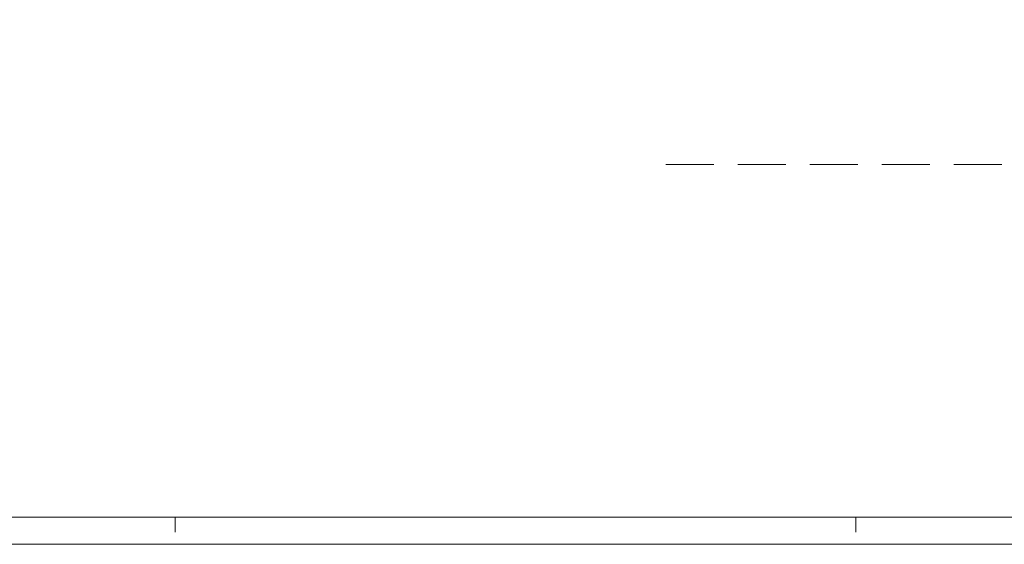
# Model space of a CAD drawing. Header units: millimetres. Extents: x -1147 to 4913, y -2332 to 921.
# Tile 5 of 119: x 206 to 1508, y -2332 to -1638. Entities that reach past the tile are written whole.
import ezdxf

# ---------------------------------------------------------------- set-up
doc = ezdxf.new("R2010")
doc.units = ezdxf.units.MM
doc.header["$LTSCALE"] = 0.2
doc.layers.add('C00-00-00', color=7, linetype='Continuous')

msp = doc.modelspace()

# ---------------------------------------------------------------- linework, layer by layer
at = {"layer": 'C00-00-00', "lineweight": 0}
msp.add_lwpolyline([(4876.764, -2295.52), (4876.764, 604.317), (-938.159, 604.317), (-938.159, -2295.52)], close=True, dxfattribs=at)
for points in [[(1060.411, -1829.219), (1123.912, -1829.219)], [(1155.662, -1829.219), (1219.159, -1829.219)], [(1250.913, -1829.219), (1314.41, -1829.219)], [(1346.161, -1829.219), (1409.661, -1829.219)], [(1441.412, -1829.219), (1504.913, -1829.219)], [(411.871, -2295.52), (411.871, -2315.629)], [(1311.87, -2295.52), (1311.87, -2315.629)], [(4913.132, -2331.503), (-1087.618, -2331.503)]]:
    msp.add_lwpolyline(points, dxfattribs=at)

doc.saveas('drawing.dxf')
